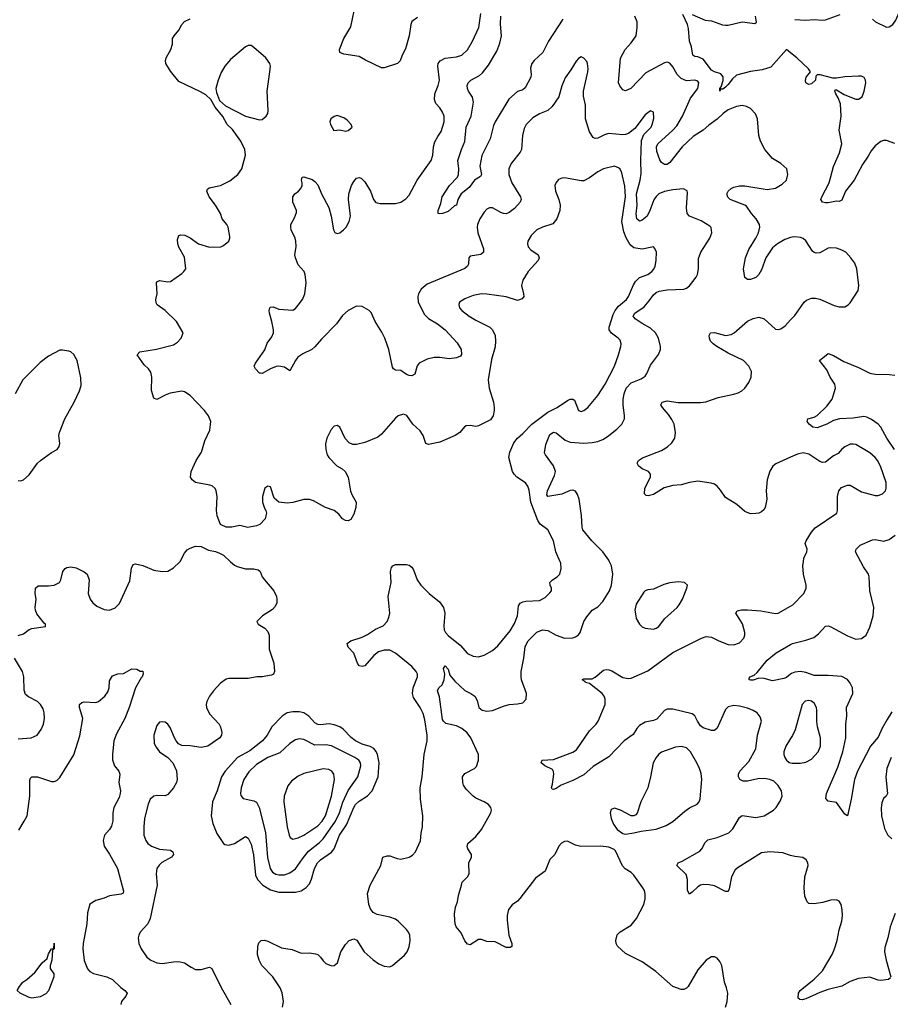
# Model space of a CAD drawing. Header units: inches. Extents: x 1649636 to 1815363, y 506543 to 641975.
# Tile 229 of 256: x 1714442 to 1720718, y 586811 to 593905. Entities that reach past the tile are written whole.
import ezdxf

# ---------------------------------------------------------------- set-up
doc = ezdxf.new("R2010")
doc.units = ezdxf.units.IN
doc.header["$MEASUREMENT"] = 0
for name, color, linetype in [('B7518', 7, 'Continuous'), ('B7519', 7, 'Continuous'), ('B7528', 7, 'Continuous'), ('B7529', 7, 'Continuous')]:
    doc.layers.add(name, color=color, linetype=linetype)

msp = doc.modelspace()

# ---------------------------------------------------------------- linework, layer by layer
at = {"layer": 'B7518', "color": 5}
for points, elevation in [([(1714431.2, 589468.8), (1714470, 589480.4), (1714510, 589510.4), (1714530, 589519.3), (1714627.3, 589532.7), (1714628.7, 589550), (1714617.5, 589557.5), (1714565.3, 589625.3), (1714555.6, 589650), (1714553.3, 589670), (1714559.5, 589730), (1714554, 589770), (1714556, 589810), (1714574.2, 589825.8), (1714650, 589824.9), (1714689.5, 589830.5), (1714728.7, 589850), (1714738, 589870), (1714752.3, 589930), (1714769.2, 589950), (1714782.7, 589957.3), (1714810, 589963.8), (1714850, 589955.8), (1714906.8, 589926.8), (1714928.2, 589910), (1714941.5, 589870), (1714935.5, 589770), (1714950.2, 589730), (1714970, 589703.7), (1714999, 589679), (1715050, 589654.6), (1715090, 589651.7), (1715130, 589667), (1715162.2, 589697.8), (1715236.8, 589863.2), (1715246.7, 589953.3), (1715260.7, 589979.3), (1715276.5, 589983.5), (1715330, 589972), (1715410, 589938.9), (1715470, 589929.1), (1715510, 589931.5), (1715550, 589954.6), (1715596, 590000)], 680), ([(1715961.7, 590000), (1715990, 589974.9), (1716010, 589964.4), (1716068.8, 589948.8), (1716130, 589948), (1716160.5, 589940.5), (1716174.8, 589930), (1716190.6, 589890), (1716205.5, 589870), (1716274, 589790), (1716292.7, 589750), (1716296.3, 589730), (1716295.2, 589704.8), (1716283.4, 589676.6), (1716265.2, 589654.8), (1716192, 589610), (1716152, 589570), (1716162, 589550), (1716210, 589521), (1716230, 589496), (1716240.5, 589470), (1716239.5, 589370), (1716274, 589270), (1716278.8, 589210), (1716271.3, 589190), (1716257.1, 589182.9), (1716190, 589169.6), (1716150.7, 589169.3), (1716090, 589159.3), (1715950, 589158), (1715930, 589154.3), (1715890, 589125.1), (1715839.6, 589070), (1715809.4, 589030.6), (1715790, 588992.3), (1715785.2, 588970), (1715787.4, 588950), (1715810, 588904.9), (1715879.3, 588830), (1715890.3, 588810), (1715898.7, 588770), (1715895.8, 588750), (1715883.7, 588730), (1715798, 588670), (1715750, 588660.4), (1715670, 588673), (1715610, 588674.5), (1715586.6, 588686.6), (1715570, 588709.2), (1715555.2, 588735.2), (1715530, 588801.2), (1715510, 588829.3), (1715490, 588842.7), (1715470, 588846.6), (1715450, 588842.7), (1715430, 588819), (1715408.9, 588750), (1715412.2, 588690), (1715424.5, 588664.5), (1715450, 588630.7), (1715510.3, 588590.3), (1715546.4, 588550), (1715572.4, 588492.4), (1715576.1, 588430), (1715571.5, 588410), (1715551.5, 588370), (1715510, 588323.6), (1715490, 588313.3), (1715430, 588315.6), (1715410, 588311.5), (1715383, 588290), (1715367.1, 588252.9), (1715342.6, 588150), (1715335.8, 588090), (1715336.4, 588030), (1715350.4, 587990), (1715366.4, 587970), (1715392.7, 587950), (1715450, 587928.1), (1715530, 587922), (1715546, 587910), (1715550.3, 587890), (1715535.8, 587870), (1715467, 587833), (1715446.3, 587813.7), (1715431.3, 587788.7), (1715425.6, 587750), (1715432.1, 587670), (1715383.6, 587430), (1715366.3, 587390), (1715311.5, 587330), (1715300.3, 587310), (1715296, 587290), (1715300.9, 587250), (1715316.5, 587210), (1715358.7, 587150), (1715388.4, 587128.4), (1715430, 587108.9), (1715470, 587103.9), (1715550, 587118), (1715590, 587120.2), (1715630.2, 587110.2), (1715677.6, 587077.6), (1715710, 587061.7), (1715750, 587062.4), (1715810, 587078.9), (1715827.7, 587070), (1715893.1, 586933.1), (1715964.9, 586810)], 680), ([(1716337.4, 586790), (1716342.7, 586830), (1716334.7, 586894.7), (1716319.8, 586930), (1716266.6, 587010), (1716186.9, 587090), (1716168.2, 587130), (1716156.3, 587170), (1716158.7, 587230), (1716165.6, 587254.4), (1716182, 587270), (1716207, 587273), (1716230, 587266.4), (1716330, 587218.3), (1716405.1, 587205.1), (1716470, 587179), (1716530, 587180.7), (1716574.6, 587174.6), (1716590, 587168.7), (1716611.3, 587151.3), (1716630, 587124), (1716650, 587104.9), (1716690, 587087.7), (1716710, 587090.8), (1716732.7, 587110), (1716756.2, 587190), (1716790, 587240.7), (1716817.2, 587270), (1716850, 587283), (1716873.5, 587273.5), (1716926, 587190), (1716990, 587130.5), (1717030, 587102.4), (1717070, 587086), (1717110, 587081.6), (1717130, 587090.4), (1717216.2, 587163.8), (1717235.6, 587190), (1717250, 587224.7), (1717258, 587270), (1717255.1, 587310), (1717245.6, 587330), (1717231.6, 587350), (1717171.5, 587410), (1717150, 587424.2), (1717110, 587438.3), (1717018.5, 587458.5), (1716990, 587473.6), (1716970, 587498), (1716958, 587530), (1716949.8, 587610), (1716967.8, 587670), (1717045.2, 587810), (1717059, 587870), (1717090, 587881.6), (1717110, 587880.3), (1717162.4, 587862.4), (1717190, 587857.7), (1717250, 587870.3), (1717273.6, 587886.4), (1717295.1, 587910), (1717330.8, 587989.2), (1717335.2, 588044.8), (1717344.8, 588090), (1717348.5, 588168.5), (1717332.3, 588290), (1717329.8, 588370), (1717342.2, 588450), (1717357.2, 588610), (1717378.3, 588710), (1717379.1, 588750), (1717361.5, 588861.5), (1717350, 588907), (1717329.8, 588950), (1717282.1, 589022.1), (1717273.7, 589050), (1717279, 589090), (1717310.5, 589170), (1717309, 589190), (1717300.7, 589210), (1717270, 589244.1), (1717150, 589340.7), (1717110, 589362.2), (1717070, 589362.8), (1717029.4, 589350.6), (1716995.9, 589324.1), (1716930, 589249.5), (1716910, 589243.7), (1716890, 589249.2), (1716877, 589270), (1716850, 589342), (1716810, 589384), (1716803.7, 589410), (1716828.7, 589430), (1716910, 589455.2), (1716950, 589474.7), (1717006.8, 589513.2), (1717061.2, 589538.8), (1717090.8, 589570), (1717103.1, 589596.9), (1717109.8, 589630), (1717097.3, 589750), (1717119.2, 589850), (1717114.7, 589930), (1717122.6, 589957.4), (1717132.7, 589970), (1717150, 589979.5), (1717230, 589980.3), (1717250, 589975.3), (1717270, 589960.5), (1717281.3, 589941.3), (1717308, 589870), (1717334, 589830), (1717394.9, 589770), (1717467.6, 589710), (1717498.2, 589670), (1717506.2, 589630), (1717498.7, 589538.7), (1717502.7, 589510), (1717510.9, 589490.9), (1717530, 589468.9), (1717617.7, 589397.7), (1717670, 589339.5), (1717710, 589319.5), (1717750, 589315.3), (1717790, 589325.7), (1717850, 589360.3), (1717890, 589393.1), (1717977.9, 589502.1), (1718010, 589555.3), (1718029.9, 589610), (1718038, 589682), (1718050, 589700.9), (1718068.5, 589711.5), (1718090, 589715.8), (1718190, 589719.6), (1718230, 589742), (1718264.8, 589775.2), (1718274.7, 589790), (1718276.3, 589810), (1718265.1, 589830), (1718262.6, 589850), (1718282, 589870), (1718315.6, 589890), (1718336.9, 589910), (1718344.4, 589950), (1718342.7, 589990), (1718338.3, 590000)], 680), ([(1719529.7, 586790), (1719541.7, 586830), (1719547, 586890), (1719538.4, 586930), (1719523.6, 586970), (1719504.5, 587090), (1719490, 587119), (1719470, 587142.7), (1719450, 587152.3), (1719430, 587152.3), (1719390, 587129.2), (1719330, 587059.3), (1719261.4, 586938.6), (1719250, 586926.6), (1719230, 586917), (1719210, 586917), (1719150, 586938.4), (1719027.5, 587047.5), (1718930, 587118), (1718810, 587176.4), (1718751.8, 587230), (1718742.5, 587250), (1718739.5, 587270), (1718749.4, 587310.6), (1718770, 587333.4), (1718850, 587381.3), (1718889.8, 587430.2), (1718942, 587530), (1718951.1, 587570), (1718950, 587606), (1718945.1, 587630), (1718933.6, 587650), (1718870, 587740.7), (1718850, 587760.5), (1718807.6, 587787.6), (1718788.5, 587808.5), (1718737.3, 587917.3), (1718727.5, 587927.5), (1718690, 587942.6), (1718630, 587949.8), (1718488.2, 587948.2), (1718450, 587957), (1718390, 587987), (1718370, 587985.1), (1718347.3, 587972.7), (1718328.2, 587950), (1718298.8, 587890), (1718264.9, 587855.1), (1718229.1, 587770.9), (1718160.9, 587719.1), (1718047.3, 587572.7), (1718030, 587553.6), (1717992.3, 587527.7), (1717966.9, 587493.1), (1717957.1, 587450), (1717956.7, 587416.7), (1717968, 587310), (1717990.5, 587250), (1717990, 587228), (1717978.8, 587221.2), (1717950, 587219.3), (1717870, 587260.9), (1717810, 587263.7), (1717770, 587279), (1717750, 587279), (1717690, 587239), (1717670, 587244), (1717650, 587268.7), (1717624.8, 587324.8), (1717589.2, 587370), (1717581.2, 587390), (1717578, 587418), (1717576.5, 587463.5), (1717584, 587510), (1717599.3, 587550), (1717604.5, 587595.5), (1717626, 587670), (1717632.7, 587690), (1717669.2, 587730), (1717681.2, 587750), (1717679.3, 587830), (1717699, 587870), (1717699, 587890), (1717672.7, 587930), (1717666.8, 587946.8), (1717672.3, 587970), (1717730, 588020.4), (1717771.3, 588070), (1717839.5, 588190), (1717842.9, 588210), (1717838.4, 588230), (1717822, 588250), (1717789.4, 588270), (1717730, 588296.4), (1717711.5, 588310), (1717660, 588360), (1717641.3, 588390), (1717635.6, 588410), (1717635.1, 588450), (1717650, 588473.4), (1717721.2, 588510), (1717735.6, 588524.4), (1717749.7, 588570), (1717749.8, 588610), (1717693.6, 588730), (1717667.6, 588767.6), (1717630, 588797.3), (1717590, 588817.8), (1717514.9, 588834.9), (1717496.2, 588850), (1717490, 588864), (1717467.2, 589027.2), (1717453.2, 589070), (1717464, 589090), (1717487.2, 589112.8), (1717502.7, 589150), (1717506, 589190), (1717497.2, 589230), (1717510, 589250.5), (1717530, 589224.7), (1717542.3, 589182.3), (1717579, 589139), (1717650, 589072), (1717694.8, 589050), (1717722, 589030), (1717739.2, 588999.2), (1717753, 588950), (1717776, 588930), (1717810, 588924.2), (1717850, 588927.4), (1717930, 588959.5), (1717970, 588970.4), (1718030, 588974.9), (1718070, 588984), (1718092.3, 589010), (1718094.5, 589050), (1718060.5, 589150), (1718056.3, 589170), (1718057.4, 589210), (1718075.7, 589304.3), (1718084.8, 589390), (1718107.2, 589430), (1718170, 589491.8), (1718210, 589508.8), (1718250, 589503.1), (1718310.2, 589470.2), (1718370, 589448.4), (1718429.5, 589450.5), (1718450, 589459.1), (1718470, 589474), (1718482, 589490), (1718509.7, 589570), (1718530, 589603), (1718569.7, 589650.3), (1718610, 589675.5), (1718646.9, 589713.1), (1718694, 589790), (1718708.7, 589830), (1718716.9, 589910), (1718707.3, 589970), (1718694.1, 590000)], 660), ([(1720000, 587884.3), (1719942.8, 587902.8), (1719850, 587910.6), (1719790, 587902), (1719622.2, 587797.8), (1719600.9, 587779.1), (1719573.7, 587730), (1719557.6, 587642.4), (1719550, 587624), (1719530, 587623.7), (1719450, 587663.7), (1719411.5, 587671.5), (1719370, 587673.3), (1719350, 587669.6), (1719330, 587656.2), (1719290, 587618), (1719270, 587605.2), (1719255.1, 587630), (1719255.6, 587710), (1719247, 587747), (1719179, 587810), (1719189.2, 587830), (1719218.2, 587841.8), (1719345.6, 587914.4), (1719360.5, 587930), (1719383.9, 587976.1), (1719402.9, 587997.1), (1719470, 588012.7), (1719553.1, 588046.9), (1719583.7, 588076.3), (1719630, 588156.5), (1719649.8, 588170.2), (1719750, 588156.1), (1719810, 588168), (1719875.4, 588210), (1719894.8, 588230), (1719924.9, 588275.1), (1719938, 588310), (1719932.9, 588350), (1719910, 588388), (1719877.6, 588417.6), (1719850, 588431.3), (1719810, 588438.9), (1719763.4, 588436.6), (1719690, 588418.4), (1719658, 588418), (1719634, 588430), (1719623.7, 588450), (1719624.5, 588470), (1719634.5, 588490), (1719699.5, 588560.5), (1719748.2, 588651.8), (1719760.3, 588750), (1719789.7, 588850), (1719781.1, 588881.1), (1719758.4, 588910), (1719730, 588928), (1719690, 588943.5), (1719630, 588958.5), (1719590, 588963.1), (1719550, 588954.3), (1719530, 588934), (1719470, 588799.6), (1719450, 588784.7), (1719430, 588783.5), (1719370, 588803.9), (1719350, 588818.4), (1719327.6, 588850), (1719310, 588889.3), (1719290, 588904.5), (1719150, 588936.3), (1719110, 588936.9), (1719090, 588927.6), (1719034.2, 588865.8), (1719010, 588855.9), (1718950, 588842.6), (1718910, 588820.8), (1718890, 588798.9), (1718864.6, 588755.4), (1718799.1, 588710), (1718690, 588593.6), (1718576.4, 588523.6), (1718510, 588464.2), (1718430, 588423.7), (1718344.7, 588390), (1718310, 588365.2), (1718290, 588359), (1718281.2, 588361.2), (1718275.3, 588370), (1718284.1, 588395.9), (1718292.7, 588470), (1718289.4, 588489.4), (1718282, 588502), (1718228.7, 588530), (1718202, 588550), (1718208, 588570), (1718290, 588575.8), (1718430, 588628), (1718455.4, 588644.6), (1718550, 588782), (1718598.9, 588830), (1718612.8, 588850), (1718663.6, 588970), (1718662.4, 589010), (1718655.6, 589030), (1718642, 589050), (1718550, 589121.2), (1718522, 589130), (1718518, 589138), (1718498, 589150), (1718510, 589156), (1718570, 589156.3), (1718590, 589167.7), (1718650, 589217.6), (1718670, 589223.1), (1718690, 589222), (1718710, 589213.4), (1718790, 589164.9), (1718830, 589157.8), (1718850, 589162), (1718970, 589214.6), (1719150, 589344.8), (1719357, 589450), (1719390, 589461.5), (1719430, 589457), (1719482, 589430), (1719550, 589404), (1719590, 589401.1), (1719630, 589416.4), (1719662.4, 589450), (1719669.7, 589470), (1719669.7, 589490), (1719652.6, 589552.6), (1719605.1, 589630), (1719614.2, 589645.8), (1719646.4, 589653.6), (1719690, 589653.6), (1719785.3, 589645.3), (1719890, 589627), (1719910, 589628.7), (1720000, 589680.7)], 640), ([(1720000, 589188.5), (1719970, 589166), (1719950, 589158.2), (1719870, 589141.3), (1719810, 589159.5), (1719770, 589160.9), (1719730, 589147), (1719710, 589146), (1719702, 589150), (1719702, 589158), (1719706, 589170), (1719736.5, 589183.5), (1719758.4, 589201.6), (1719829.7, 589290.3), (1719896.1, 589343.9), (1720000, 589402.8)], 620), ([(1714430, 588722.8), (1714524, 588730), (1714568.8, 588751.2), (1714596.4, 588790), (1714612.3, 588830), (1714620.4, 588870), (1714619.2, 588910), (1714610, 588940.9), (1714592.3, 588970), (1714570, 588992.4), (1714505.6, 589025.6), (1714484.2, 589044.2), (1714473.5, 589073.5), (1714471.8, 589170), (1714461.5, 589210), (1714404.2, 589304.2)], 680), ([(1714434.5, 588065.5), (1714475.1, 588130), (1714494.5, 588170), (1714514.3, 588310), (1714514.5, 588425.5), (1714519.3, 588440.7), (1714530, 588450.6), (1714570, 588450.5), (1714670, 588416.3), (1714690, 588416.3), (1714710, 588424), (1714730, 588444), (1714832.5, 588607.5), (1714874.5, 588745.5), (1714896.9, 588870), (1714872.3, 588950), (1714874, 588970), (1714890, 588986), (1714906, 588990), (1714990, 588986), (1715010, 588993), (1715054.5, 589030), (1715078.2, 589061.8), (1715087.8, 589090), (1715090, 589142), (1715110, 589178), (1715149.1, 589190.9), (1715190, 589194), (1715250, 589227.3), (1715286, 589226), (1715310, 589212), (1715330, 589212), (1715331.6, 589191.6), (1715324.7, 589170), (1715316.8, 589163.2), (1715277.1, 589090), (1715232.2, 588950), (1715198.9, 588870), (1715139.2, 588760.8), (1715121.6, 588710), (1715110.2, 588610), (1715111.2, 588571.2), (1715124.2, 588530), (1715157.1, 588490), (1715164.4, 588470), (1715157.4, 588410), (1715168.2, 588350), (1715167.3, 588330), (1715158, 588302), (1715119.6, 588230), (1715112.7, 588190), (1715114, 588134), (1715104.8, 588095.2), (1715090.2, 588069.8), (1715053.4, 588030), (1715042.7, 587990), (1715051.6, 587950), (1715090, 587892.2), (1715146, 587790), (1715190, 587626), (1715187.1, 587612.9), (1715174.4, 587605.6), (1715090, 587592.7), (1715050, 587576), (1714990, 587559.3), (1714948.5, 587531.5), (1714930.5, 587470), (1714926.7, 587390), (1714898.9, 587250), (1714896, 587210), (1714907, 587127), (1714930, 587067.3), (1714947.7, 587047.7), (1714973, 587033), (1715070, 587008.8), (1715110, 586990.3), (1715170, 586932), (1715200.7, 586910), (1715217.3, 586890), (1715207.7, 586870), (1715176.4, 586830), (1715170.4, 586810)], 660), ([(1720000, 588726.6), (1719964.9, 588670), (1719950.3, 588630), (1719950.4, 588610), (1719958.4, 588590), (1719970.4, 588570), (1719990, 588554), (1720000, 588550.7)], 640)]:
    msp.add_lwpolyline(points, dxfattribs=dict(at, elevation=elevation))
for points, elevation in [([(1719190, 589854.5), (1719130, 589846.6), (1719084.7, 589835.3), (1719010, 589802), (1718970, 589797), (1718951.3, 589790), (1718940.4, 589779.6), (1718886.2, 589693.8), (1718876, 589650), (1718882.8, 589610), (1718887.3, 589590), (1718911, 589550), (1718930, 589531), (1718950, 589521), (1719010, 589514.8), (1719030, 589520.7), (1719050, 589534), (1719090, 589587.7), (1719181.2, 589670), (1719197.2, 589690), (1719221.2, 589730), (1719251.9, 589808.1), (1719255.1, 589830), (1719235.3, 589850)], 660), ([(1716410, 588918.4), (1716369.6, 588910.4), (1716333.6, 588886.4), (1716259.3, 588810), (1716225.5, 588750), (1716191.6, 588710), (1716101.9, 588638.1), (1716011.4, 588588.6), (1715923.2, 588490), (1715897.5, 588450), (1715866.2, 588350), (1715831.8, 588270), (1715822.6, 588170), (1715834.1, 588114.1), (1715862.6, 588042.6), (1715910, 587970.6), (1715921.8, 587961.8), (1715950, 587958.3), (1715990, 587969.2), (1716070, 588018.9), (1716090, 588008.7), (1716110, 587964.4), (1716127.3, 587887.3), (1716142.2, 587742.2), (1716156.3, 587710), (1716193.8, 587670), (1716250, 587634.8), (1716310, 587619.1), (1716430, 587619.2), (1716470, 587629.1), (1716507.9, 587652.1), (1716530, 587678), (1716546.3, 587713.7), (1716566.3, 587790), (1716589.1, 587830), (1716610, 587851.6), (1716690, 587907.8), (1716709.9, 587930.1), (1716747.3, 588030), (1716797, 588103), (1716850.5, 588230), (1716863, 588250), (1716890, 588274.6), (1716950, 588314), (1716984, 588350), (1717026, 588450), (1717034.5, 588550), (1717021.5, 588610), (1717011.7, 588631.7), (1716993.9, 588653.9), (1716968.1, 588668.1), (1716910, 588684.7), (1716863.5, 588710), (1716832.3, 588732.3), (1716772.8, 588792.8), (1716750, 588809.8), (1716710, 588825), (1716671.8, 588831.8), (1716610, 588825.2), (1716590, 588827.2), (1716570, 588838.3), (1716526, 588886), (1716490, 588911.5), (1716457.6, 588917.6)], 720), ([(1716456.7, 588723.3), (1716430, 588717.3), (1716390.1, 588689.9), (1716316.8, 588623.2), (1716230, 588588.9), (1716150, 588538.2), (1716093.5, 588486.5), (1716058.9, 588430), (1716038.8, 588370), (1716033.6, 588330), (1716036.5, 588316.5), (1716052.6, 588292.6), (1716130, 588277.7), (1716148.4, 588268.4), (1716169.4, 588229.4), (1716214.8, 588050), (1716228.7, 587868.7), (1716247.1, 587790), (1716264.2, 587764.2), (1716288.3, 587748.3), (1716310, 587743.6), (1716350, 587744.8), (1716390, 587758.5), (1716430, 587787), (1716479.8, 587860.2), (1716524.9, 587915.1), (1716603.9, 587976.1), (1716630, 588003.2), (1716718.5, 588130), (1716746.9, 588190), (1716772.5, 588267.5), (1716809.2, 588350.8), (1716879.8, 588450), (1716901.1, 588530), (1716897.7, 588550), (1716886.4, 588570), (1716858.9, 588590), (1716690, 588672.3), (1716650, 588679.4), (1716570, 588678), (1716490, 588718.4)], 740), ([(1719210, 588667.8), (1719170, 588663), (1719070, 588627.8), (1719050, 588614), (1719030.4, 588590), (1719008.9, 588550), (1718990.2, 588450), (1718969.4, 588370.6), (1718920.3, 588270), (1718892.7, 588187.3), (1718884, 588176), (1718870, 588169), (1718850, 588169.2), (1718774, 588210), (1718730, 588225.2), (1718706, 588214), (1718699.1, 588190), (1718706, 588150), (1718721.6, 588110), (1718748.2, 588070), (1718790, 588041.6), (1718810, 588037.1), (1718870, 588046), (1718922, 588058), (1719030, 588072.4), (1719101.3, 588098.7), (1719150, 588128.5), (1719236.9, 588203.1), (1719270, 588225.7), (1719326.2, 588253.8), (1719339.5, 588270), (1719347.9, 588292.1), (1719359.7, 588430), (1719353.9, 588473.9), (1719343.5, 588510), (1719323.5, 588550), (1719277.6, 588630), (1719250, 588658.4)], 660), ([(1716630, 588507.2), (1716490, 588474.8), (1716450, 588453.7), (1716401.7, 588418.3), (1716374.5, 588385.5), (1716349.2, 588310), (1716345.4, 588270), (1716369.4, 588089.4), (1716384, 588030), (1716392.8, 588012.8), (1716410, 588001.3), (1716450, 588009.2), (1716490, 588030.2), (1716590, 588097), (1716622, 588130), (1716646, 588170), (1716689.9, 588310), (1716711.4, 588430), (1716706.4, 588470), (1716691.2, 588491.2), (1716670, 588503.8)], 760), ([(1714530, 586856.2), (1714510, 586859.1), (1714445.2, 586890), (1714422.7, 586910), (1714440.1, 586939.9), (1714465.2, 586970), (1714494, 586990), (1714550, 587041), (1714603.7, 587110), (1714639.1, 587140.9), (1714650, 587174), (1714670, 587211.3), (1714687.3, 587212.7), (1714690, 587251.3), (1714690.5, 587210), (1714678, 587202), (1714674, 587130), (1714661, 587090), (1714661, 587070), (1714686.8, 587030), (1714687.3, 587010), (1714650, 586907), (1714630, 586887), (1714590, 586865.4)], 640)]:
    msp.add_lwpolyline(points, close=True, dxfattribs=dict(at, elevation=elevation))
at = {"layer": 'B7519', "color": 5}
for points, elevation in [([(1718694.1, 590000), (1718689.7, 590010), (1718646.6, 590070), (1718567.6, 590150), (1718502.4, 590230), (1718496.3, 590250), (1718492.3, 590332.3), (1718474.7, 590450), (1718464.2, 590484.2), (1718450, 590509.3), (1718430, 590515.8), (1718410, 590513.7), (1718350, 590486.2), (1718250, 590469.7), (1718241.7, 590481.7), (1718246, 590510), (1718298.4, 590621.6), (1718303.5, 590650), (1718290.8, 590690), (1718232.1, 590770), (1718225.5, 590785.5), (1718234.4, 590845.6), (1718264.2, 590915.8), (1718290, 590932.2), (1718310, 590928.4), (1718375, 590875), (1718410, 590861.8), (1718510, 590853), (1718570, 590857.8), (1718610, 590866.5), (1718650, 590882.8), (1718690, 590909.1), (1718746.1, 590953.9), (1718782.4, 590990), (1718801.3, 591030), (1718802.6, 591050), (1718792.2, 591130), (1718792.9, 591170), (1718799.5, 591210), (1718814, 591250), (1718850, 591288.4), (1718922.8, 591317.2), (1718950, 591337.1), (1718963.3, 591356.7), (1718990, 591416.3), (1719047, 591493), (1719061.6, 591530), (1719062.4, 591550), (1719047.1, 591610), (1719026.2, 591650), (1718990, 591683.8), (1718930, 591715.3), (1718878.7, 591750), (1718864.2, 591770), (1718876.9, 591790), (1718943.7, 591836.3), (1718980.6, 591879.4), (1719010, 591923.2), (1719030, 591940.6), (1719051.1, 591948.9), (1719110, 591959.2), (1719230, 591964.2), (1719250, 591970.4), (1719271.9, 591988.1), (1719318.4, 592050), (1719327.8, 592070), (1719335.1, 592110), (1719336.6, 592183.4), (1719351.3, 592230), (1719416.2, 592330), (1719432, 592370), (1719427.3, 592407.3), (1719418, 592418), (1719355.7, 592455.7), (1719270, 592489.7), (1719252.8, 592510), (1719248.7, 592550), (1719257.1, 592657.1), (1719252.7, 592672.7), (1719227.3, 592687.3), (1719150, 592679.1), (1719090, 592666.2), (1719050.5, 592649.5), (1719029.3, 592630.7), (1719012.4, 592607.6), (1718985.8, 592530), (1718965.8, 592490), (1718930, 592460.4), (1718910, 592454.3), (1718890, 592469.6), (1718886.1, 592506.1), (1718893.7, 592570), (1718889.1, 592650), (1718914.6, 592750), (1718921.8, 592798.2), (1718919.3, 592890), (1718924.1, 593035.9), (1718942.1, 593077.9), (1718993.3, 593130), (1719002.6, 593150), (1719013.1, 593193.1), (1719010, 593238), (1718990, 593249), (1718950, 593219.5), (1718877.7, 593122.3), (1718830, 593084.8), (1718810, 593077.6), (1718790, 593076.8), (1718690, 593084.8), (1718663.1, 593076.9), (1718610, 593051.1), (1718590, 593048.5), (1718576.1, 593056.1), (1718550, 593097), (1718521.4, 593190), (1718521, 593290), (1718506.1, 593353.9), (1718507.3, 593390), (1718537.4, 593530), (1718539.7, 593550), (1718535.1, 593590), (1718530, 593604), (1718510, 593629.2), (1718490, 593637.2), (1718470, 593625.2), (1718453.8, 593606.2), (1718416.3, 593543.7), (1718373.5, 593486.5), (1718350, 593429.3), (1718329.2, 593350), (1718281, 593279), (1718250, 593250.8), (1718190, 593227.7), (1718142, 593198), (1718093.4, 593150), (1718079.9, 593120.1), (1718066, 593070), (1718060.2, 592970), (1718050.3, 592950), (1717986, 592870), (1717967.3, 592830), (1717968.6, 592790), (1717990, 592730.4), (1718053.2, 592630), (1718056.9, 592610), (1718049.1, 592590), (1718010, 592544.8), (1717970, 592515.1), (1717950, 592507.3), (1717930, 592508.5), (1717910, 592516), (1717850, 592549.7), (1717830, 592549.7), (1717810, 592539.7), (1717790, 592518), (1717758.6, 592470), (1717741.8, 592430), (1717739.7, 592410), (1717745.8, 592370), (1717784.7, 592255.3), (1717785.5, 592230), (1717765.7, 592214.3), (1717690, 592201.2), (1717678.8, 592190), (1717676.7, 592143.3), (1717670.5, 592130), (1717650, 592113), (1717379.5, 592000.5), (1717336, 591964), (1717315.9, 591930), (1717311.1, 591910), (1717315, 591870), (1717360.4, 591780.4), (1717390, 591751.6), (1717454.6, 591714.6), (1717510.4, 591670), (1717595.8, 591575.8), (1717623.8, 591530), (1717627.3, 591492.7), (1717618.8, 591481.2), (1717590, 591469.4), (1717538.5, 591461.5), (1717470, 591472), (1717430, 591472.3), (1717379.9, 591460.1), (1717321, 591430), (1717308.5, 591411.5), (1717290.7, 591350), (1717270, 591339.3), (1717250, 591340.9), (1717230, 591349.4), (1717190, 591377), (1717150, 591379.5), (1717136, 591390), (1717130, 591402), (1717102.6, 591530), (1717074, 591610), (1717053.5, 591653.5), (1717004.7, 591730), (1716976, 591796), (1716961.2, 591810), (1716910, 591838), (1716870, 591840.9), (1716810.5, 591809.5), (1716770, 591774.5), (1716726.7, 591713.3), (1716617, 591603), (1716570, 591547.8), (1716547.7, 591530), (1716482.9, 591497.1), (1716447.5, 591472.5), (1716430.2, 591449.8), (1716390, 591375.3), (1716350, 591400.9), (1716310, 591409.4), (1716290, 591406), (1716249.1, 591389.1), (1716190, 591357), (1716178, 591358), (1716170, 591359.3), (1716142.7, 591390), (1716133.2, 591410), (1716141.2, 591430), (1716210, 591526.8), (1716226.3, 591573.7), (1716259.7, 591620.3), (1716271.3, 591648.7), (1716271.6, 591670), (1716259.6, 591730), (1716242.9, 591790), (1716240.9, 591810), (1716245.2, 591830), (1716250, 591834.8), (1716270, 591835.5), (1716310, 591820.5), (1716410, 591813.4), (1716430, 591825.5), (1716450, 591847.7), (1716479.7, 591890), (1716496.4, 591930), (1716506, 592010), (1716500.7, 592070), (1716492.3, 592090), (1716450, 592139), (1716429.7, 592189.7), (1716426, 592210), (1716434.7, 592270), (1716432.8, 592310), (1716427.8, 592330), (1716399.6, 592390), (1716395.6, 592410), (1716396.2, 592430), (1716422.5, 592477.5), (1716436.2, 592516.2), (1716437, 592530), (1716411.6, 592590), (1716411.7, 592628.3), (1716426, 592650), (1716451.1, 592668.9), (1716469.3, 592690), (1716477.2, 592710), (1716479, 592730), (1716474, 592750), (1716478, 592770), (1716490, 592774), (1716550, 592753), (1716570, 592739.3), (1716590, 592715.5), (1716617.7, 592650), (1716671.4, 592551.4), (1716687.5, 592490), (1716703.9, 592390), (1716712.7, 592372.7), (1716730, 592364.4), (1716750, 592370.3), (1716776.4, 592390), (1716795.6, 592410), (1716818, 592450), (1716826, 592490), (1716812.6, 592610), (1716815.1, 592650), (1716834.3, 592710), (1716850, 592739.1), (1716870, 592763), (1716890, 592768), (1716902.8, 592762.8), (1716930, 592736.3), (1716970, 592670.6), (1716992, 592610), (1717010, 592588.8), (1717040.7, 592580.7), (1717150, 592580.7), (1717190, 592590.2), (1717226.6, 592613.4), (1717250, 592641.6), (1717308.5, 592750), (1717408.9, 592890), (1717420.7, 592930), (1717424.8, 592990), (1717435.7, 593024.3), (1717455.6, 593064.4), (1717480.1, 593099.9), (1717503.1, 593170), (1717501, 593210), (1717490, 593239.3), (1717471.3, 593270), (1717442.4, 593302.4), (1717431.2, 593330), (1717435.8, 593370), (1717458.9, 593430), (1717468, 593470), (1717455.6, 593570), (1717459.6, 593590), (1717474, 593610), (1717510, 593629), (1717590, 593638.5), (1717630, 593648.8), (1717670, 593688.4), (1717707.1, 593750), (1717750.8, 593850), (1717766.2, 593950)], 660), ([(1717310, 593920.7), (1717270, 593892.3), (1717261.1, 593870), (1717248.9, 593790), (1717224.2, 593695.8), (1717199.1, 593650), (1717184, 593610), (1717166, 593590), (1717070, 593559.3), (1717050, 593559.3), (1716934.5, 593614.5), (1716890, 593640.7), (1716777.5, 593657.5), (1716750, 593669), (1716747, 593690), (1716779.7, 593770), (1716830, 593854.8), (1716853.5, 593970)], 660), ([(1720000, 593665.6), (1719970, 593689.3), (1719856.1, 593563.9), (1719795.1, 593544.9), (1719710, 593531.5), (1719610, 593504.9), (1719580.4, 593479.6), (1719550, 593438.8), (1719530, 593419.8), (1719510, 593403.5), (1719494.8, 593405.2), (1719489.7, 593389.7), (1719488.5, 593408.5), (1719498, 593422), (1719512.9, 593467.1), (1719514.1, 593494.1), (1719496, 593516), (1719450, 593528.6), (1719430, 593541.2), (1719370, 593619.8), (1719330, 593638), (1719310, 593639.7), (1719294.5, 593650), (1719284.2, 593710), (1719269.6, 593750.4), (1719262.7, 593842.7), (1719255.1, 593870), (1719222, 593942)], 620), ([(1719290, 593941.5), (1719382.5, 593902.5), (1719430, 593896.3), (1719508.5, 593868.5), (1719530, 593864.9), (1719550, 593864.9), (1719650, 593890.4), (1719742, 593878), (1719753.6, 593886.4), (1719746, 593930)], 620), ([(1718338.3, 590000), (1718307.7, 590070), (1718291, 590150), (1718250, 590229.6), (1718194.5, 590270), (1718177.7, 590297.7), (1718127.5, 590430), (1718114.2, 590514.2), (1718105.2, 590545.2), (1718087.9, 590567.9), (1718026.6, 590610), (1718007.3, 590630), (1717995.6, 590650), (1717968.5, 590750), (1717974.3, 590790), (1718004.4, 590855.6), (1718029.7, 590890), (1718070, 590924), (1718133.6, 590990), (1718250, 591076.6), (1718317.1, 591110), (1718390, 591162), (1718411.3, 591171.3), (1718430, 591171.5), (1718442.7, 591162.7), (1718470, 591090.6), (1718490, 591083.1), (1718510, 591090.3), (1718538, 591110), (1718610, 591198), (1718661.7, 591278.3), (1718729.8, 591410), (1718759.8, 591490), (1718776.8, 591550), (1718777.8, 591570), (1718770, 591595.1), (1718757.4, 591610), (1718707.2, 591647.2), (1718692.7, 591670), (1718690.9, 591690.9), (1718719.8, 591780.2), (1718735.2, 591810), (1718759.3, 591840.7), (1718815.8, 591890), (1718831.8, 591910), (1718865.8, 591994.2), (1718880.4, 592019.6), (1718910, 592046.7), (1718970, 592070.4), (1718998.4, 592090), (1719013, 592107), (1719023.6, 592130), (1719031.3, 592170), (1719031.8, 592231.8), (1719019.3, 592259.3), (1719010, 592268.7), (1718930, 592251.3), (1718870, 592260.4), (1718842.6, 592282.6), (1718813.6, 592333.6), (1718797.2, 592377.2), (1718783, 592450), (1718808.9, 592630), (1718805.2, 592705.2), (1718782.6, 592802.6), (1718770, 592829.4), (1718758.9, 592838.9), (1718729.7, 592849.7), (1718650, 592830.9), (1718610.4, 592810), (1718550, 592765.4), (1718510, 592745.1), (1718490, 592743.5), (1718370, 592765.6), (1718350, 592762.9), (1718327.1, 592752.9), (1718308.4, 592731.6), (1718300.5, 592710), (1718304.4, 592670), (1718328.9, 592608.9), (1718337.4, 592570), (1718335.6, 592530), (1718314.9, 592470), (1718286, 592434), (1718210, 592409.6), (1718170.7, 592390), (1718128.2, 592350), (1718106, 592310), (1718103, 592290), (1718108.6, 592268.6), (1718126.1, 592246.1), (1718179.1, 592210), (1718186, 592190), (1718179.5, 592170), (1718108.2, 592090), (1718070, 592029.2), (1718059.5, 591990), (1718074.9, 591930), (1718075.5, 591910), (1718065.1, 591894.9), (1718030, 591881.1), (1717950, 591907.8), (1717810, 591928.5), (1717770, 591929.8), (1717710, 591919.2), (1717650, 591894.3), (1717613.4, 591870), (1717607.3, 591852.7), (1717612.4, 591830), (1717628.7, 591810), (1717681.3, 591770), (1717730, 591740.3), (1717830.9, 591690.9), (1717851.5, 591670), (1717869.2, 591630), (1717872.7, 591590), (1717869.3, 591549.3), (1717844.2, 591455.8), (1717818.4, 591310), (1717825.6, 591250), (1717857.4, 591150), (1717862.3, 591110), (1717862.9, 591090), (1717854.4, 591050), (1717836.7, 591023.3), (1717750, 590978), (1717730, 590973.3), (1717690, 590981.3), (1717661.4, 590978.6), (1717647.8, 590972.2), (1717615.5, 590930), (1717582, 590910), (1717470, 590862.3), (1717390, 590844.4), (1717370, 590852.7), (1717349.7, 590910), (1717330, 590942.9), (1717275.1, 590990), (1717233.3, 591053.3), (1717210, 591063.7), (1717171, 591050), (1717150, 591033.6), (1717050, 590918.4), (1717022.9, 590897.1), (1716930, 590858.4), (1716870, 590843.5), (1716844.2, 590844.2), (1716816.4, 590856.4), (1716788.7, 590888.7), (1716750, 590969.2), (1716730, 590981.2), (1716710, 590976), (1716687.5, 590952.5), (1716657, 590890), (1716646.3, 590850), (1716648.1, 590808.1), (1716658.7, 590770), (1716670.2, 590750.2), (1716728, 590690), (1716767.3, 590670), (1716788, 590650), (1716810.2, 590610.2), (1716827.7, 590507.7), (1716839, 590479), (1716868, 590430), (1716865.5, 590390), (1716850, 590342), (1716830, 590304), (1716810, 590294), (1716790, 590297.2), (1716770, 590309.4), (1716743.5, 590343.5), (1716709.7, 590369.7), (1716646, 590390), (1716559, 590439), (1716530, 590448.4), (1716490, 590448.2), (1716410, 590426.3), (1716370, 590420.7), (1716309.5, 590429.5), (1716277.5, 590457.5), (1716250, 590539), (1716230, 590545.2), (1716210, 590529), (1716193, 590470), (1716193, 590430), (1716206.7, 590386.7), (1716217.3, 590370), (1716220.7, 590350), (1716217.3, 590330), (1716210.4, 590309.6), (1716172.8, 590267.2), (1716150, 590258), (1716086.6, 590246.6), (1716030, 590260.9), (1715970, 590249.3), (1715930, 590249.2), (1715890, 590269.2), (1715864.7, 590330), (1715861.1, 590370), (1715864.5, 590470), (1715858.5, 590510), (1715850, 590527), (1715830, 590546.3), (1715812.2, 590552.2), (1715709.7, 590569.7), (1715685.2, 590590), (1715672.7, 590610), (1715678, 590650), (1715715.1, 590730), (1715752, 590790), (1715777, 590870), (1715811.4, 590948.6), (1715819.5, 591010), (1715803.6, 591050), (1715773.3, 591090), (1715670, 591198.5), (1715630, 591223.9), (1715610, 591228.6), (1715526.6, 591213.4), (1715490, 591200.5), (1715430, 591169.6), (1715410, 591177.2), (1715392.9, 591232.9), (1715394.7, 591330), (1715386.3, 591366.3), (1715370, 591389.3), (1715338.3, 591418.3), (1715289.4, 591490), (1715308.4, 591511.6), (1715428, 591532), (1715550, 591563), (1715579.3, 591580.7), (1715606.6, 591610), (1715619.3, 591650), (1715572, 591730), (1715490, 591809.3), (1715432.7, 591850), (1715424.9, 591864.9), (1715423.6, 591890), (1715433.3, 591930), (1715427, 592010), (1715430, 592016), (1715450, 592024.9), (1715510, 592015.5), (1715530, 592019.1), (1715610, 592076.3), (1715626, 592090), (1715639.5, 592110), (1715630, 592195.3), (1715590, 592265.2), (1715580.7, 592290), (1715579.3, 592320.7), (1715590, 592351.3), (1715603.7, 592356.3), (1715632.4, 592352.4), (1715670, 592334.4), (1715731.1, 592291.1), (1715810, 592267.2), (1715890.8, 592269.2), (1715910, 592278.4), (1715949.4, 592310), (1715957.6, 592330), (1715957.2, 592342.8), (1715945.1, 592410), (1715936.2, 592430), (1715900.7, 592470), (1715889.6, 592510), (1715854.3, 592570), (1715808, 592630), (1715791.8, 592670), (1715796.2, 592683.8), (1715806.7, 592693.3), (1715890, 592710.3), (1715955.6, 592744.4), (1716013.3, 592790), (1716042.6, 592830), (1716069.7, 592930), (1716065.1, 592970), (1716035.1, 593030), (1715974.9, 593114.9), (1715938, 593150), (1715907.3, 593207.3), (1715850, 593275.3), (1715819.3, 593330), (1715782.7, 593362.7), (1715746.4, 593386.4), (1715590, 593461.1), (1715530, 593533.3), (1715495.1, 593590), (1715492.8, 593610), (1715498, 593630), (1715531.2, 593690), (1715543.6, 593730), (1715543.7, 593770), (1715554.5, 593790), (1715589.7, 593830), (1715609.8, 593870), (1715630, 593891.2), (1715670, 593911.3)], 680), ([(1718356.5, 593910), (1718253, 593750), (1718213.4, 593670), (1718150, 593611.9), (1718135.2, 593590), (1718125.1, 593554.9), (1718129.6, 593510), (1718126.8, 593490), (1718086.5, 593413.5), (1718070, 593400.7), (1718030, 593388.7), (1717967.3, 593332.7), (1717869.1, 593170), (1717857.4, 593142.6), (1717834.2, 593045.8), (1717773.4, 592926.6), (1717760.2, 592850), (1717770.3, 592790), (1717763.8, 592776.2), (1717720.7, 592750), (1717683.4, 592696.6), (1717624, 592650), (1717601, 592610), (1717590, 592568.7), (1717576.9, 592563.1), (1717530, 592523.7), (1717490, 592509.3), (1717470, 592506), (1717458, 592510), (1717459.3, 592530), (1717479.1, 592580.9), (1717486.8, 592630), (1717541.4, 592710), (1717597.4, 592770), (1717604.7, 592790), (1717608, 592830), (1717601.7, 592890), (1717626.2, 592970), (1717652.1, 593027.9), (1717661, 593130), (1717696.8, 593210), (1717714.5, 593310), (1717706.2, 593346.2), (1717678, 593390), (1717671.1, 593410), (1717668.9, 593430), (1717675.4, 593450), (1717693.3, 593470), (1717757.2, 593502.8), (1717778.3, 593521.7), (1717822.1, 593577.9), (1717881, 593679), (1717904.1, 593735.9), (1717915.9, 593790), (1717907.9, 593872.1), (1717911.1, 593930)], 640), ([(1720000, 592335.6), (1719957.9, 592322.1), (1719904.2, 592290), (1719870, 592261.7), (1719820.9, 592190), (1719790, 592102.7), (1719770, 592069.4), (1719750, 592047), (1719710, 592032.7), (1719690, 592034), (1719670, 592048.7), (1719659.5, 592110), (1719675.1, 592190), (1719697.6, 592250), (1719747.9, 592330), (1719767.1, 592370), (1719776.8, 592410), (1719774.8, 592430), (1719752.4, 592470), (1719716.8, 592510), (1719681.2, 592561.2), (1719669.4, 592570), (1719563.7, 592610), (1719545.9, 592625.9), (1719540.5, 592650), (1719548.4, 592670), (1719572, 592690), (1719590, 592698.5), (1719630, 592707.1), (1719670, 592707.3), (1719830, 592680.8), (1719890, 592691.7), (1719939.5, 592720.5), (1719969.6, 592750), (1719979.6, 592790), (1719972, 592830), (1719929.7, 592869.7), (1719870, 592905.4), (1719813.6, 592970), (1719782.6, 593030), (1719769.8, 593070), (1719759.8, 593190), (1719746.5, 593226.5), (1719710, 593264.7), (1719680.7, 593280.7), (1719650, 593288), (1719610, 593279.1), (1719550, 593255.1), (1719513.7, 593230), (1719470.9, 593189.1), (1719410, 593146), (1719370.1, 593109.9), (1719296.4, 593063.6), (1719217.4, 592990), (1719130, 592875.1), (1719110, 592862.4), (1719102.4, 592862.4), (1719090, 592862.9), (1719070, 592875.1), (1719056.6, 592896.6), (1719036.3, 592956.3), (1719033.5, 592990), (1719042.3, 593010), (1719151.7, 593108.3), (1719179.1, 593140.9), (1719220.2, 593210), (1719279, 593341), (1719330.7, 593410), (1719338.3, 593450), (1719330, 593462.9), (1719310, 593469.7), (1719250, 593465), (1719210, 593482.4), (1719181.7, 593510), (1719150, 593566.3), (1719130, 593591.6), (1719110, 593598.7), (1719090, 593594.7), (1718956.6, 593523.4), (1718847.3, 593410), (1718810, 593393.6), (1718790, 593399.5), (1718767.5, 593427.5), (1718758.9, 593450), (1718772.4, 593627.6), (1718806.3, 593690), (1718850, 593737.6), (1718885.4, 593790), (1718893.7, 593850), (1718892.3, 593890), (1718875.4, 593930)], 640), ([(1720000, 590753.4), (1719894.2, 590705.8), (1719872.2, 590687.8), (1719850, 590653.2), (1719830.5, 590590.5), (1719824.4, 590510), (1719828.4, 590450), (1719816.3, 590390), (1719806.4, 590373.6), (1719790, 590359.3), (1719770, 590349.4), (1719750, 590346.6), (1719710, 590346), (1719670, 590361.2), (1719611.5, 590411.5), (1719530, 590462.7), (1719495.1, 590515.1), (1719470, 590544), (1719450, 590559), (1719426.6, 590566.6), (1719330, 590579.7), (1719270, 590571.1), (1719210, 590553.7), (1719150, 590549.8), (1719087.9, 590532.1), (1719010, 590483.6), (1718973.6, 590473.6), (1718957.2, 590477.2), (1718945.2, 590490), (1718949.3, 590530), (1718989.2, 590610), (1718989.2, 590630), (1718975.3, 590650), (1718930, 590669.5), (1718904, 590690), (1718893.2, 590710), (1718904, 590730), (1718931.4, 590748.6), (1719070, 590801.7), (1719112.6, 590827.4), (1719144.2, 590855.8), (1719164.7, 590890), (1719169.7, 590930.3), (1719159.2, 590990), (1719143.9, 591023.9), (1719120, 591060), (1719075.1, 591110), (1719065.2, 591130), (1719074, 591150), (1719110, 591158.7), (1719190, 591146.7), (1719350, 591146), (1719388.2, 591151.8), (1719478, 591182), (1719590, 591206), (1719622.5, 591217.5), (1719648.5, 591231.5), (1719669.5, 591250), (1719699.6, 591290), (1719715.1, 591330), (1719717.6, 591370), (1719699.5, 591410), (1719660.9, 591450), (1719550, 591503.1), (1719467.3, 591550), (1719440.7, 591570), (1719422.9, 591590), (1719415.6, 591610), (1719412.3, 591630), (1719422, 591650), (1719450, 591652.2), (1719529.1, 591629.1), (1719570, 591636.5), (1719591.6, 591648.4), (1719690, 591733.1), (1719730, 591752.9), (1719770, 591761.1), (1719810.2, 591750.2), (1719890, 591674.9), (1719910, 591672.4), (1719930, 591678.7), (1719960.1, 591699.9), (1720000, 591742.2)], 640), ([(1714430, 590584.9), (1714450, 590583.8), (1714470, 590590.5), (1714510, 590624.9), (1714569.7, 590710), (1714591.3, 590730), (1714670, 590787.2), (1714711, 590809), (1714727, 590830), (1714731.5, 590851.5), (1714724.2, 590910), (1714728, 590930), (1714766.3, 591030), (1714835.1, 591150), (1714872.3, 591230), (1714884.4, 591270), (1714883.7, 591323.7), (1714856.3, 591450), (1714832.9, 591492.9), (1714811.4, 591511.4), (1714797.2, 591517.2), (1714750, 591525.1), (1714730, 591523.6), (1714650, 591480.4), (1714590, 591435.6), (1714465.5, 591310), (1714410.2, 591210)], 720), ([(1715596, 590000), (1715598, 590002), (1715630, 590060.5), (1715650, 590084.9), (1715670, 590098), (1715710, 590113.1), (1715750, 590108.8), (1715803.8, 590083.8), (1715853.6, 590073.6), (1715882.5, 590062.5), (1715910, 590046), (1715961.7, 590000)], 680)]:
    msp.add_lwpolyline(points, dxfattribs=dict(at, elevation=elevation))
at = {"layer": 'B7519', "color": 5, "elevation": 680}
for points in [[(1716110, 593719.3), (1716090, 593719.3), (1716070, 593709.4), (1715962.7, 593617.3), (1715920.9, 593570), (1715894.7, 593525.3), (1715872.9, 593470), (1715857, 593410), (1715861.1, 593381.1), (1715882, 593322), (1715924.9, 593284.9), (1716070.8, 593210), (1716170, 593184.4), (1716190, 593186), (1716218, 593210), (1716229.6, 593230.4), (1716233.6, 593250), (1716226, 593390), (1716246, 593530), (1716249.6, 593570), (1716246, 593590), (1716215.6, 593630), (1716130, 593703.7)], [(1716730, 593215.3), (1716710, 593208.7), (1716686, 593190), (1716678.8, 593170), (1716682.8, 593150), (1716707.5, 593107.5), (1716749.2, 593110.8), (1716790, 593103.1), (1716810, 593106), (1716837.6, 593130), (1716832.3, 593150), (1716802, 593182), (1716779, 593199)]]:
    msp.add_lwpolyline(points, close=True, dxfattribs=at)
at = {"layer": 'B7528', "color": 5}
for points, elevation in [([(1720000, 589680.7), (1720016, 589690), (1720094.5, 589770), (1720112, 589810), (1720112, 589830), (1720093.7, 589910), (1720087.5, 589972.5), (1720091.7, 590000)], 640), ([(1720000, 589402.8), (1720012.7, 589410), (1720110, 589433.8), (1720166.1, 589453.9), (1720200.5, 589479.5), (1720250, 589534.4), (1720270, 589537.6), (1720290, 589530.3), (1720410, 589464.9), (1720470, 589442.4), (1720510, 589446), (1720543.5, 589470), (1720571.4, 589528.6), (1720595.3, 589610), (1720598.5, 589670), (1720569.7, 589790), (1720566.6, 589890), (1720560.5, 589910), (1720524.2, 589964.2), (1720505.3, 590000)], 620), ([(1720730, 588917.6), (1720696.3, 588863.7), (1720660.1, 588799.9), (1720630, 588734.7), (1720576.5, 588670), (1720482, 588490), (1720459.3, 588430), (1720437.1, 588290), (1720410, 588168), (1720390, 588182), (1720330, 588264), (1720270, 588275.3), (1720254, 588294), (1720258, 588330), (1720340.7, 588519.3), (1720376.1, 588630), (1720397.3, 588730), (1720398.5, 588830), (1720404.8, 588890), (1720402.8, 588950), (1720447.7, 589050), (1720445.3, 589090), (1720430, 589125.6), (1720410, 589151.1), (1720370, 589171.9), (1720270, 589181.2), (1720170, 589179.8), (1720110, 589202), (1720070, 589209.8), (1720030, 589204.8), (1720006.6, 589193.4), (1720000, 589188.5)], 620), ([(1720000, 588550.7), (1720010, 588547.4), (1720070, 588547.4), (1720110, 588555.3), (1720150, 588578.4), (1720198, 588630), (1720215.4, 588670), (1720215.6, 588730), (1720192.9, 588810), (1720188.6, 588848.6), (1720189.7, 588930), (1720185.1, 588950), (1720170, 588979.5), (1720150, 588995.1), (1720130, 589000.5), (1720105.2, 588994.8), (1720082.4, 588970), (1720032, 588788), (1720012.8, 588747.2), (1720000, 588726.6)], 640), ([(1720725.5, 588590), (1720693.2, 588510), (1720686.6, 588446.6), (1720698, 588330), (1720688.3, 588311.7), (1720670, 588293.2), (1720657.4, 588262.6), (1720652.8, 588227.2), (1720656.1, 588170), (1720676.7, 588076.7), (1720699.5, 588030), (1720730, 588002.6)], 640), ([(1720719, 587001), (1720704.7, 586990), (1720650, 586981.6), (1720630, 586984.5), (1720570, 587007.3), (1720490, 586998), (1720430, 586975.1), (1720370, 586940.9), (1720270, 586917), (1720210, 586895.6), (1720110, 586849.6), (1720082.7, 586842.7), (1720065.2, 586845.2), (1720055.3, 586855.3), (1720057.2, 586890), (1720069.3, 586910), (1720170, 586993.1), (1720228.5, 587051.5), (1720298.4, 587170), (1720316.5, 587210), (1720334.4, 587270), (1720350, 587346.8), (1720368.6, 587410), (1720373.1, 587450), (1720371.9, 587491.9), (1720364.2, 587530), (1720350, 587555.1), (1720330, 587564.5), (1720290, 587562.4), (1720230, 587545.1), (1720170, 587535.1), (1720130, 587538), (1720118, 587550), (1720102.9, 587590), (1720096.9, 587650), (1720101.6, 587730), (1720125.1, 587810), (1720123.7, 587830), (1720111.4, 587851.4), (1720087.5, 587867.5), (1720030, 587874.7), (1720000, 587884.3)], 640), ([(1720754.4, 587465.6), (1720716.9, 587370), (1720700.9, 587290), (1720679.9, 587220.1), (1720676.9, 587190), (1720687.6, 587130), (1720723, 587010)], 640)]:
    msp.add_lwpolyline(points, dxfattribs=dict(at, elevation=elevation))
at = {"layer": 'B7529', "color": 5}
for points, elevation in [([(1720030, 593907.3), (1720110, 593901.7), (1720170, 593907.2), (1720230, 593901.8), (1720250, 593904.9), (1720357.9, 593942.1)], 620), ([(1720590.4, 593910), (1720610.6, 593890), (1720690, 593852.2), (1720710, 593853.7), (1720736.9, 593870), (1720758, 593902), (1720782.9, 593957.1)], 620), ([(1720750, 593012), (1720690, 593033.7), (1720670, 593034.8), (1720650, 593028.6), (1720610, 592996.4), (1720579.6, 592960.4), (1720558.6, 592921.4), (1720517, 592863), (1720458.3, 592750), (1720395.2, 592670), (1720370, 592605.2), (1720350, 592596), (1720330, 592598), (1720270, 592586.3), (1720250, 592585.1), (1720229, 592590), (1720218.4, 592610), (1720225.1, 592630), (1720277.7, 592730), (1720310, 592847.3), (1720353.2, 592946.8), (1720369.8, 593010), (1720349.8, 593110), (1720364.5, 593210), (1720358.8, 593298.8), (1720343, 593343), (1720325.1, 593370), (1720319, 593390), (1720321.2, 593398.8), (1720330, 593401), (1720385.7, 593365.7), (1720450, 593339.6), (1720470, 593331.8), (1720490, 593332.2), (1720514.7, 593350), (1720530, 593391.3), (1720542.4, 593450), (1720540.7, 593470), (1720530, 593489.2), (1720510, 593497.6), (1720490, 593498), (1720390, 593494.5), (1720330, 593482.9), (1720303.7, 593483.7), (1720211.6, 593508.4), (1720191.6, 593508.4), (1720181, 593499), (1720178.8, 593470), (1720150, 593443.7), (1720130, 593437.2), (1720109.5, 593449.5), (1720106.6, 593466.6), (1720112.7, 593490), (1720142, 593530), (1720129.3, 593550), (1720045.1, 593630), (1720000, 593665.6)], 620), ([(1720000, 591742.2), (1720030, 591774), (1720096.3, 591870), (1720114.7, 591885.3), (1720150, 591898.9), (1720178.5, 591898.5), (1720210, 591891.8), (1720314.5, 591845.5), (1720350, 591837.1), (1720390, 591837.3), (1720414, 591850), (1720430, 591866), (1720485.6, 591954.4), (1720491, 591990), (1720476.4, 592110), (1720463, 592150), (1720434.3, 592190), (1720396.9, 592230), (1720370, 592245.7), (1720330, 592259.2), (1720290, 592262.6), (1720270, 592258.9), (1720210, 592226), (1720183.3, 592223.3), (1720170, 592227.3), (1720158.5, 592238.5), (1720110, 592313), (1720090, 592328), (1720070, 592336), (1720030, 592340.4), (1720010, 592338.8), (1720000, 592335.6)], 640), ([(1720749.2, 590809.2), (1720693, 590890), (1720649.8, 590970), (1720630, 590991), (1720584, 591024), (1720550, 591041.2), (1720527.2, 591047.2), (1720450, 591034), (1720351.4, 591028.6), (1720310, 591016.8), (1720261.6, 590990), (1720190, 590964), (1720160.5, 590970), (1720133.3, 590990), (1720118, 591010), (1720124, 591030), (1720170, 591042.4), (1720190, 591052.4), (1720259.9, 591120.1), (1720298.5, 591170), (1720322.8, 591250), (1720318.3, 591278.3), (1720285.3, 591330), (1720261.3, 591381.3), (1720208.7, 591450), (1720270, 591501), (1720310, 591486), (1720382.3, 591442.3), (1720490, 591400.3), (1720570, 591358), (1720610, 591351.6), (1720710, 591349), (1720750, 591343.1)], 620), ([(1720091.7, 590000), (1720095.4, 590024.6), (1720117.4, 590070), (1720119.6, 590090), (1720104.7, 590130), (1720111.2, 590150), (1720150, 590211.8), (1720176.8, 590243.2), (1720332.7, 590350), (1720338.4, 590370), (1720337.7, 590470), (1720348.4, 590510), (1720366, 590534), (1720410, 590552.2), (1720430, 590550.4), (1720510, 590503.1), (1720610, 590477.1), (1720630, 590478), (1720662, 590490), (1720683.7, 590510), (1720689.6, 590530), (1720687.8, 590570), (1720647.7, 590687.7), (1720625.1, 590730), (1720610, 590751.3), (1720570, 590784.7), (1720470, 590844.2), (1720450, 590847.8), (1720430, 590846), (1720391.5, 590828.5), (1720370, 590811.8), (1720341.3, 590778.7), (1720310, 590762.4), (1720250, 590716.4), (1720230, 590715.3), (1720210, 590721.5), (1720130, 590774), (1720090, 590785.4), (1720050, 590775.8), (1720000, 590753.4)], 640), ([(1720505.3, 590000), (1720468.5, 590070), (1720471.5, 590090), (1720501.8, 590118.2), (1720590, 590158.3), (1720610, 590159.6), (1720671.5, 590148.5), (1720710, 590160.2), (1720753.7, 590190)], 620)]:
    msp.add_lwpolyline(points, dxfattribs=dict(at, elevation=elevation))

doc.saveas('drawing.dxf')
